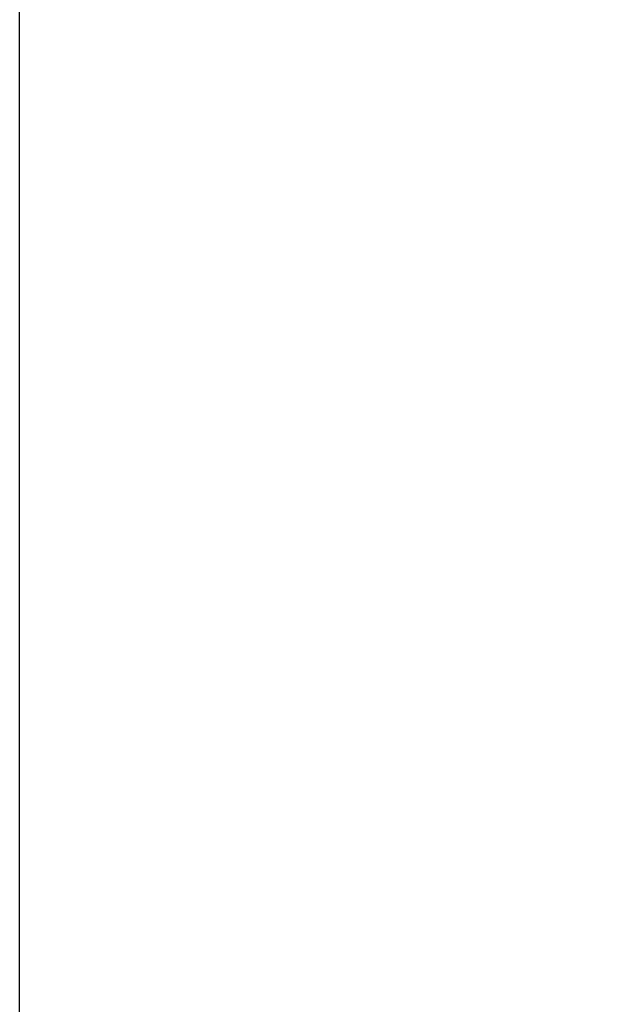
# Model space of a CAD drawing. Header units: millimetres. Extents: x 0 to 1189, y 0 to 841.
# Tile 57 of 217: x 625 to 633, y 299 to 313. Entities that reach past the tile are written whole.
import ezdxf
from ezdxf.enums import TextEntityAlignment as Align

# ---------------------------------------------------------------- set-up
doc = ezdxf.new("R2010")
doc.units = ezdxf.units.MM
doc.header["$LTSCALE"] = 65.395
doc.layers.get('0').update_dxf_attribs({"linetype": 'CONTINUOUS'})
doc.styles.get("Standard").update_dxf_attribs({"font": 'txt', "width": 0.6})
doc.dimstyles.new('DIMSTYLE_4', dxfattribs={"dimtxt": 3.5, "dimasz": 3.5, "dimexe": 1.8, "dimexo": 0, "dimgap": 0.875, "dimtad": 1, "dimdec": 0, "dimlfac": 25, "dimdsep": 46, "dimtxsty": 'Standard', "dimblk": '_FILLED', "dimblk1": '_FILLED', "dimblk2": '_FILLED', "dimcen": 0.09, "dimadec": 0, "dimazin": 0, "dimtp": 2, "dimtm": 2, "dimtfac": 1, "dimtdec": 0, "dimtofl": 0, "dimtmove": 0, "dimatfit": 3, "dimldrblk": '_FILLED', "dimfxl": 1, "dimtolj": 1, "dimarcsym": 0})

# ---------------------------------------------------------------- blocks, each defined once
blk = doc.blocks.new('_FILLED')
at = {"color": 0, "linetype": 'ByBlock'}
blk.add_solid([(0, 0), (-1, 0.1671), (-1, -0.1671)], dxfattribs=at)
blk = doc.blocks.new('*D15')
at = {"color": 2, "linetype": 'Continuous'}
for p, q in [((625.179, 298.937), (625.179, 365.017)), ((1060.23, 300.061), (1060.23, 365.017)), ((625.179, 363.217), (842.705, 363.217)), ((1060.23, 363.217), (842.705, 363.217))]:
    blk.add_line(p, q, dxfattribs=at)
at = {"color": 2, "linetype": 'Continuous', "xscale": 3.5, "yscale": 3.5, "zscale": 3.5, "rotation": 180}
blk.add_blockref('_FILLED', (625.179, 363.217), dxfattribs=at)
at = {"color": 2, "linetype": 'Continuous', "xscale": 3.5, "yscale": 3.5, "zscale": 3.5}
blk.add_blockref('_FILLED', (1060.23, 363.217), dxfattribs=at)
at = {"color": 2, "linetype": 'Continuous', "width": 0.647619}
blk.add_text('10876', height=3.5, dxfattribs=at).set_placement((842.705, 364.092), align=Align.CENTER)

msp = doc.modelspace()

# ---------------------------------------------------------------- dimensions: what is measured, and where the dimension line sits
at = {"color": 2, "linetype": 'Continuous'}
dim = msp.add_linear_dim(base=(1060.23025, 363.21732), p1=(625.17927, 298.93694), p2=(1060.23025, 300.06144), dimstyle='DIMSTYLE_4', dxfattribs=at)
dim.commit()
dim.dimension.update_dxf_attribs({"geometry": '*D15', "text_midpoint": (842.37141, 363.21732), "dimtype": 160})

doc.saveas('drawing.dxf')
